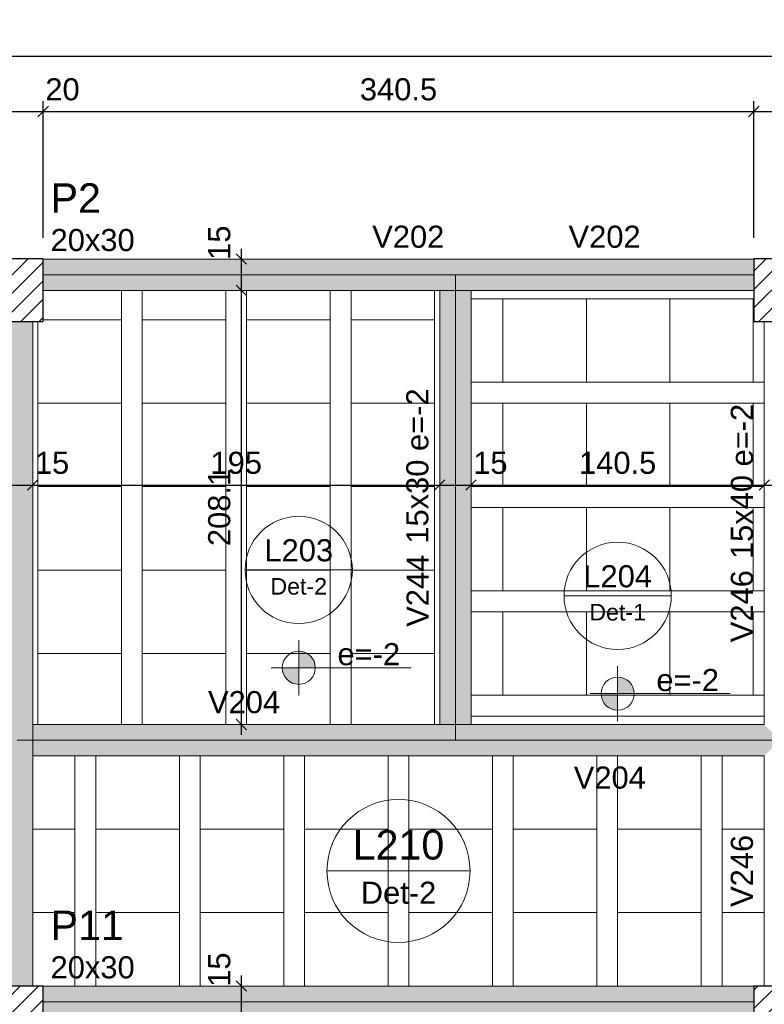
# Model space of a CAD drawing. Header units: millimetres. Extents: x 0 to 119, y 0 to 84.
# Tile 18 of 42: x 23.56 to 30.69, y 66.87 to 76.31. Entities that reach past the tile are written whole.
import ezdxf

# ---------------------------------------------------------------- set-up
doc = ezdxf.new("R2010")
doc.units = ezdxf.units.MM
doc.header["$MEASUREMENT"] = 0
doc.linetypes.add('NULL', pattern=[0])
doc.layers.get('0').update_dxf_attribs({"lineweight": 18})
for name, color, linetype, lineweight in [('FO-Cotas', 5, 'Continuous', 5), ('FO-Eixos', 5, 'Continuous', 5), ('FO-Hachura pilar que passa', 19, 'Continuous', 5), ('FO-Hachura viga', 43, 'Continuous', 5), ('FO-Hachuras das lajes', 1, 'Continuous', 20), ('FO-Pilares', 4, 'Continuous', 30), ('FO-Textos das lajes', 3, 'Continuous', 20), ('FO-Textos das vigas', 7, 'Continuous', 5), ('FO-Textos dos pilares', 7, 'Continuous', 5), ('FO-Vigas', 1, 'Continuous', 20)]:
    doc.layers.add(name, color=color, linetype=linetype, lineweight=lineweight)
doc.styles.add('Arial', font='txt')
doc.dimstyles.new('UM_50.000000', dxfattribs={"dimtxt": 0.18, "dimasz": 0.1, "dimexe": 0.1, "dimexo": 0.2, "dimgap": 0, "dimtad": 1, "dimtih": 1, "dimtoh": 1, "dimdec": 1, "dimlfac": 50, "dimzin": 0, "dimdsep": 46, "dimtxsty": 'Standard', "dimcen": 0.09, "dimdle": 0.1, "dimadec": 1, "dimazin": 2, "dimtfac": 1, "dimtdec": 4, "dimtofl": 0, "dimtmove": 0, "dimatfit": 3, "dimfxl": 1, "dimtolj": 1, "dimarcsym": 0})

# ---------------------------------------------------------------- blocks, each defined once
blk = doc.blocks.new('_Oblique')
at = {"color": 0, "linetype": 'ByBlock', "lineweight": -2}
blk.add_line((-0.5, -0.5), (0.5, 0.5), dxfattribs=at)
blk = doc.blocks.new('*D8')
at = {"layer": 'Defpoints', "color": 0}
for p in [(23.78, 75.4293), (23.38, 74.0173), (23.78, 74.0173)]:
    blk.add_point(p, dxfattribs=at)
at = {"layer": 'FO-Cotas', "color": 0, "lineweight": -2}
for p, q in [((23.38, 74.2173), (23.38, 75.5293)), ((23.78, 74.2173), (23.78, 75.5293)), ((23.28, 75.4293), (23.88, 75.4293))]:
    blk.add_line(p, q, dxfattribs=at)
at = {"layer": 'FO-Cotas', "color": 0, "lineweight": -2, "xscale": 0.1, "yscale": 0.1, "zscale": 0.1, "rotation": 180}
blk.add_blockref('_Oblique', (23.38, 75.4293), dxfattribs=at)
at = {"layer": 'FO-Cotas', "color": 0, "lineweight": -2, "xscale": 0.1, "yscale": 0.1, "zscale": 0.1}
blk.add_blockref('_Oblique', (23.78, 75.4293), dxfattribs=at)
at = {"layer": 'FO-Cotas', "color": 7, "insert": (23.9653, 75.6411), "char_height": 0.2118, "attachment_point": 5, "rotation": 0.00573, "style": 'Arial'}
blk.add_mtext('\\A1;20', dxfattribs=at)
blk = doc.blocks.new('*D9')
at = {"layer": 'Defpoints', "color": 0}
for p in [(30.59, 75.4293), (23.78, 74.0173), (30.59, 74.0173)]:
    blk.add_point(p, dxfattribs=at)
at = {"layer": 'FO-Cotas', "color": 0, "lineweight": -2}
for p, q in [((23.78, 74.2173), (23.78, 75.5293)), ((30.59, 74.2173), (30.59, 75.5293)), ((23.68, 75.4293), (30.69, 75.4293))]:
    blk.add_line(p, q, dxfattribs=at)
at = {"layer": 'FO-Cotas', "color": 0, "lineweight": -2, "xscale": 0.1, "yscale": 0.1, "zscale": 0.1, "rotation": 180}
blk.add_blockref('_Oblique', (23.78, 75.4293), dxfattribs=at)
at = {"layer": 'FO-Cotas', "color": 0, "lineweight": -2, "xscale": 0.1, "yscale": 0.1, "zscale": 0.1}
blk.add_blockref('_Oblique', (30.59, 75.4293), dxfattribs=at)
at = {"layer": 'FO-Cotas', "color": 7, "insert": (27.185, 75.6411), "char_height": 0.2118, "attachment_point": 5, "rotation": 0.00573, "style": 'Arial'}
blk.add_mtext('\\A1;340.5', dxfattribs=at)
blk = doc.blocks.new('*D10')
at = {"layer": 'Defpoints', "color": 0}
for p in [(30.99, 75.4293), (30.59, 74.0173), (30.99, 74.0173)]:
    blk.add_point(p, dxfattribs=at)
at = {"layer": 'FO-Cotas', "color": 0, "lineweight": -2}
for p, q in [((30.59, 74.2173), (30.59, 75.5293)), ((30.99, 74.2173), (30.99, 75.5293)), ((30.49, 75.4293), (31.09, 75.4293))]:
    blk.add_line(p, q, dxfattribs=at)
at = {"layer": 'FO-Cotas', "color": 0, "lineweight": -2, "xscale": 0.1, "yscale": 0.1, "zscale": 0.1, "rotation": 180}
blk.add_blockref('_Oblique', (30.59, 75.4293), dxfattribs=at)
at = {"layer": 'FO-Cotas', "color": 0, "lineweight": -2, "xscale": 0.1, "yscale": 0.1, "zscale": 0.1}
blk.add_blockref('_Oblique', (30.99, 75.4293), dxfattribs=at)
at = {"layer": 'FO-Cotas', "color": 7, "insert": (31.1753, 75.6411), "char_height": 0.2118, "attachment_point": 5, "rotation": 0.00573, "style": 'Arial'}
blk.add_mtext('\\A1;20', dxfattribs=at)
blk = doc.blocks.new('*D21')
at = {"layer": 'Defpoints', "color": 0}
for p in [(80.2372, 75.9588), (10.9366, 73.3485), (80.2372, 73.3485)]:
    blk.add_point(p, dxfattribs=at)
at = {"layer": 'FO-Cotas', "color": 0, "lineweight": -2}
for p, q in [((10.9366, 73.5485), (10.9366, 76.0588)), ((80.2372, 73.5485), (80.2372, 76.0588)), ((10.8366, 75.9588), (80.3372, 75.9588))]:
    blk.add_line(p, q, dxfattribs=at)
at = {"layer": 'FO-Cotas', "color": 0, "lineweight": -2, "xscale": 0.1, "yscale": 0.1, "zscale": 0.1, "rotation": 180}
blk.add_blockref('_Oblique', (10.9366, 75.9588), dxfattribs=at)
at = {"layer": 'FO-Cotas', "color": 0, "lineweight": -2, "xscale": 0.1, "yscale": 0.1, "zscale": 0.1}
blk.add_blockref('_Oblique', (80.2372, 75.9588), dxfattribs=at)
at = {"layer": 'FO-Cotas', "color": 7, "insert": (45.5869, 76.1706), "char_height": 0.2118, "attachment_point": 5, "rotation": 0.00573, "style": 'Arial'}
blk.add_mtext('\\A1;3465', dxfattribs=at)
blk = doc.blocks.new('*D134')
at = {"layer": 'Defpoints', "color": 0}
for p in [(23.38, 71.8485), (23.68, 71.8485), (23.68, 71.8485)]:
    blk.add_point(p, dxfattribs=at)
at = {"layer": 'FO-Cotas', "color": 0, "lineweight": -2}
blk.add_line((23.28, 71.8485), (23.78, 71.8485), dxfattribs=at)
at = {"layer": 'FO-Cotas', "color": 0, "lineweight": -2, "xscale": 0.1, "yscale": 0.1, "zscale": 0.1, "rotation": 180}
blk.add_blockref('_Oblique', (23.38, 71.8485), dxfattribs=at)
at = {"layer": 'FO-Cotas', "color": 0, "lineweight": -2, "xscale": 0.1, "yscale": 0.1, "zscale": 0.1}
blk.add_blockref('_Oblique', (23.68, 71.8485), dxfattribs=at)
at = {"layer": 'FO-Cotas', "color": 7, "insert": (23.8653, 72.0603), "char_height": 0.2118, "attachment_point": 5, "rotation": 0.00573, "style": 'Arial'}
blk.add_mtext('\\A1;15', dxfattribs=at)
blk = doc.blocks.new('*D135')
at = {"layer": 'Defpoints', "color": 0}
for p in [(23.68, 71.8485), (27.58, 71.8485), (27.58, 71.8485)]:
    blk.add_point(p, dxfattribs=at)
at = {"layer": 'FO-Cotas', "color": 0, "lineweight": -2}
blk.add_line((23.58, 71.8485), (27.68, 71.8485), dxfattribs=at)
at = {"layer": 'FO-Cotas', "color": 0, "lineweight": -2, "xscale": 0.1, "yscale": 0.1, "zscale": 0.1, "rotation": 180}
blk.add_blockref('_Oblique', (23.68, 71.8485), dxfattribs=at)
at = {"layer": 'FO-Cotas', "color": 0, "lineweight": -2, "xscale": 0.1, "yscale": 0.1, "zscale": 0.1}
blk.add_blockref('_Oblique', (27.58, 71.8485), dxfattribs=at)
at = {"layer": 'FO-Cotas', "color": 7, "insert": (25.63, 72.0603), "char_height": 0.2118, "attachment_point": 5, "rotation": 0.00573, "style": 'Arial'}
blk.add_mtext('\\A1;195', dxfattribs=at)
blk = doc.blocks.new('*D136')
at = {"layer": 'Defpoints', "color": 0}
for p in [(27.58, 71.8485), (27.88, 71.8485), (27.88, 71.8485)]:
    blk.add_point(p, dxfattribs=at)
at = {"layer": 'FO-Cotas', "color": 0, "lineweight": -2}
blk.add_line((27.48, 71.8485), (27.98, 71.8485), dxfattribs=at)
at = {"layer": 'FO-Cotas', "color": 0, "lineweight": -2, "xscale": 0.1, "yscale": 0.1, "zscale": 0.1, "rotation": 180}
blk.add_blockref('_Oblique', (27.58, 71.8485), dxfattribs=at)
at = {"layer": 'FO-Cotas', "color": 0, "lineweight": -2, "xscale": 0.1, "yscale": 0.1, "zscale": 0.1}
blk.add_blockref('_Oblique', (27.88, 71.8485), dxfattribs=at)
at = {"layer": 'FO-Cotas', "color": 7, "insert": (28.0653, 72.0603), "char_height": 0.2118, "attachment_point": 5, "rotation": 0.00573, "style": 'Arial'}
blk.add_mtext('\\A1;15', dxfattribs=at)
blk = doc.blocks.new('*D137')
at = {"layer": 'Defpoints', "color": 0}
for p in [(27.88, 71.8485), (30.69, 71.8485), (30.69, 71.8485)]:
    blk.add_point(p, dxfattribs=at)
at = {"layer": 'FO-Cotas', "color": 0, "lineweight": -2}
blk.add_line((27.78, 71.8485), (30.79, 71.8485), dxfattribs=at)
at = {"layer": 'FO-Cotas', "color": 0, "lineweight": -2, "xscale": 0.1, "yscale": 0.1, "zscale": 0.1, "rotation": 180}
blk.add_blockref('_Oblique', (27.88, 71.8485), dxfattribs=at)
at = {"layer": 'FO-Cotas', "color": 0, "lineweight": -2, "xscale": 0.1, "yscale": 0.1, "zscale": 0.1}
blk.add_blockref('_Oblique', (30.69, 71.8485), dxfattribs=at)
at = {"layer": 'FO-Cotas', "color": 7, "insert": (29.285, 72.0603), "char_height": 0.2118, "attachment_point": 5, "rotation": 0.00573, "style": 'Arial'}
blk.add_mtext('\\A1;140.5', dxfattribs=at)
blk = doc.blocks.new('*D138')
at = {"layer": 'Defpoints', "color": 0}
for p in [(30.69, 71.8485), (30.99, 71.8485), (30.99, 71.8485)]:
    blk.add_point(p, dxfattribs=at)
at = {"layer": 'FO-Cotas', "color": 0, "lineweight": -2}
blk.add_line((30.59, 71.8485), (31.09, 71.8485), dxfattribs=at)
at = {"layer": 'FO-Cotas', "color": 0, "lineweight": -2, "xscale": 0.1, "yscale": 0.1, "zscale": 0.1, "rotation": 180}
blk.add_blockref('_Oblique', (30.69, 71.8485), dxfattribs=at)
at = {"layer": 'FO-Cotas', "color": 0, "lineweight": -2, "xscale": 0.1, "yscale": 0.1, "zscale": 0.1}
blk.add_blockref('_Oblique', (30.99, 71.8485), dxfattribs=at)
at = {"layer": 'FO-Cotas', "color": 7, "insert": (31.1753, 72.0603), "char_height": 0.2118, "attachment_point": 5, "rotation": 0.00573, "style": 'Arial'}
blk.add_mtext('\\A1;15', dxfattribs=at)
blk = doc.blocks.new('*D188')
at = {"layer": 'Defpoints', "color": 0}
for p in [(25.68, 67.0457), (25.68, 67.0457), (25.68, 66.7457)]:
    blk.add_point(p, dxfattribs=at)
at = {"layer": 'FO-Cotas', "color": 0, "lineweight": -2}
blk.add_line((25.68, 66.6457), (25.68, 67.1457), dxfattribs=at)
at = {"layer": 'FO-Cotas', "color": 0, "lineweight": -2, "xscale": 0.1, "yscale": 0.1, "zscale": 0.1}
for p, rotation in [((25.68, 67.0457), 90), ((25.68, 66.7457), 270)]:
    blk.add_blockref('_Oblique', p, dxfattribs=dict(at, rotation=rotation))
at = {"layer": 'FO-Cotas', "color": 7, "insert": (25.4682, 67.203), "char_height": 0.2118, "attachment_point": 5, "rotation": 90, "style": 'Arial'}
blk.add_mtext('\\A1;15', dxfattribs=at)
blk = doc.blocks.new('*D189')
at = {"layer": 'Defpoints', "color": 0}
for p in [(25.68, 73.7145), (25.68, 73.7145), (25.68, 69.5527)]:
    blk.add_point(p, dxfattribs=at)
at = {"layer": 'FO-Cotas', "color": 0, "lineweight": -2}
blk.add_line((25.68, 69.4527), (25.68, 73.8145), dxfattribs=at)
at = {"layer": 'FO-Cotas', "color": 0, "lineweight": -2, "xscale": 0.1, "yscale": 0.1, "zscale": 0.1}
for p, rotation in [((25.68, 73.7145), 90), ((25.68, 69.5527), 270)]:
    blk.add_blockref('_Oblique', p, dxfattribs=dict(at, rotation=rotation))
at = {"layer": 'FO-Cotas', "color": 7, "insert": (25.4682, 71.6336), "char_height": 0.2118, "attachment_point": 5, "rotation": 90, "style": 'Arial'}
blk.add_mtext('\\A1;208.1', dxfattribs=at)
blk = doc.blocks.new('*D190')
at = {"layer": 'Defpoints', "color": 0}
for p in [(25.68, 74.0145), (25.68, 74.0145), (25.68, 73.7145)]:
    blk.add_point(p, dxfattribs=at)
at = {"layer": 'FO-Cotas', "color": 0, "lineweight": -2}
blk.add_line((25.68, 73.6145), (25.68, 74.1145), dxfattribs=at)
at = {"layer": 'FO-Cotas', "color": 0, "lineweight": -2, "xscale": 0.1, "yscale": 0.1, "zscale": 0.1}
for p, rotation in [((25.68, 74.0145), 90), ((25.68, 73.7145), 270)]:
    blk.add_blockref('_Oblique', p, dxfattribs=dict(at, rotation=rotation))
at = {"layer": 'FO-Cotas', "color": 7, "insert": (25.4682, 74.1718), "char_height": 0.2118, "attachment_point": 5, "rotation": 90, "style": 'Arial'}
blk.add_mtext('\\A1;15', dxfattribs=at)

msp = doc.modelspace()

# ---------------------------------------------------------------- hatches: boundary and pattern name
at = {"layer": 'FO-Hachura pilar que passa', "linetype": 'Continuous'}
h = msp.add_hatch(dxfattribs=at)
h.set_pattern_fill('ANSI31', color=19, style=0)
h.paths.add_polyline_path([(23.38, 73.4173), (23.58, 73.4173), (23.78, 73.4173), (23.78, 73.7173), (23.78, 74.0173), (23.58, 74.0173), (23.38, 74.0173), (23.38, 73.7173)])
h = msp.add_hatch(dxfattribs=at)
h.set_pattern_fill('ANSI31', color=19, style=0)
h.paths.add_polyline_path([(30.59, 73.4173), (30.79, 73.4173), (30.99, 73.4173), (30.99, 73.7173), (30.99, 74.0173), (30.79, 74.0173), (30.59, 74.0173), (30.59, 73.7173)])
h = msp.add_hatch(dxfattribs=at)
h.set_pattern_fill('ANSI31', color=19, style=0)
h.paths.add_polyline_path([(23.38, 66.4457), (23.58, 66.4457), (23.78, 66.4457), (23.78, 66.7457), (23.78, 67.0457), (23.58, 67.0457), (23.38, 67.0457), (23.38, 66.7457)])
h = msp.add_hatch(dxfattribs=at)
h.set_pattern_fill('ANSI31', color=19, style=0)
h.paths.add_polyline_path([(30.59, 66.4457), (30.79, 66.4457), (30.99, 66.4457), (30.99, 66.7457), (30.99, 67.0457), (30.79, 67.0457), (30.59, 67.0457), (30.59, 66.7457)])
at = {"layer": 'FO-Hachura viga', "linetype": 'Continuous'}
for points in [[(27.7302, 74.0145), (27.7302, 74.0145), (23.7802, 74.0145), (23.7802, 73.7145), (27.7302, 73.7145), (27.7302, 74.0145)], [(30.5902, 74.0145), (30.5902, 74.0145), (27.7302, 74.0145), (27.7302, 73.7145), (30.5902, 73.7145), (30.5902, 74.0145)], [(27.8802, 69.5525), (27.8802, 69.5525), (27.8802, 73.7145), (27.7302, 73.8645), (27.5802, 73.7145), (27.5802, 69.5525), (27.7302, 69.4025), (27.8802, 69.5525)], [(23.68, 73.4173), (23.68, 73.4173), (23.3802, 73.4173), (23.3802, 73.0925), (23.68, 73.0925), (23.68, 73.4173)], [(23.6802, 73.0925), (23.6802, 73.0925), (23.3802, 73.0925), (23.3802, 69.4025), (23.6802, 69.4025), (23.6802, 73.0925)], [(27.7302, 69.5525), (27.7302, 69.5525), (23.6802, 69.5525), (23.5302, 69.4025), (23.6802, 69.2525), (27.7302, 69.2525), (27.7302, 69.5525)], [(30.8402, 69.4025), (30.8402, 69.4025), (30.6902, 69.5525), (27.7302, 69.5525), (27.7302, 69.2525), (30.6902, 69.2525), (30.8402, 69.4025)], [(23.6802, 69.4025), (23.6802, 69.4025), (23.3802, 69.4025), (23.3802, 67.0457), (23.6802, 67.0457), (23.6802, 69.4025)], [(30.5902, 67.0457), (30.5902, 67.0457), (23.7802, 67.0457), (23.7802, 66.7457), (30.5902, 66.7457), (30.5902, 67.0457)]]:
    msp.add_hatch(color=43, dxfattribs=at).paths.add_polyline_path(points)
at = {"layer": 'FO-Textos das lajes', "linetype": 'Continuous'}
for points in [[(26.2291, 70.0969), (26.388, 70.0969), (26.3825, 70.138), (26.3667, 70.1763), (26.3414, 70.2092), (26.3085, 70.2345), (26.2702, 70.2503), (26.2291, 70.2558), (26.2291, 70.0969)], [(26.2291, 70.0969), (26.0703, 70.0969), (26.0757, 70.0558), (26.0915, 70.0175), (26.1168, 69.9846), (26.1497, 69.9593), (26.188, 69.9435), (26.2291, 69.9381), (26.2291, 70.0969)], [(29.285, 69.8488), (29.4439, 69.8488), (29.4385, 69.8899), (29.4226, 69.9282), (29.3974, 69.9611), (29.3645, 69.9863), (29.3262, 70.0022), (29.285, 70.0076), (29.285, 69.8488)], [(29.285, 69.8488), (29.1262, 69.8488), (29.1316, 69.8077), (29.1475, 69.7693), (29.1727, 69.7364), (29.2056, 69.7112), (29.2439, 69.6953), (29.285, 69.6899), (29.285, 69.8488)]]:
    msp.add_hatch(color=3, dxfattribs=at).paths.add_polyline_path(points)

# ---------------------------------------------------------------- linework, layer by layer
at = {"layer": 'FO-Eixos'}
for p, q in [((23.78, 73.8645), (27.73, 73.8645)), ((27.73, 69.4027), (27.73, 73.8645)), ((27.73, 73.8645), (30.59, 73.8645)), ((23.53, 69.4027), (27.73, 69.4027)), ((27.73, 69.4027), (30.84, 69.4027)), ((23.78, 66.8957), (30.59, 66.8957))]:
    msp.add_line(p, q, dxfattribs=at)
for points in [[(27.88, 72.8335), (28.185, 72.8335), (28.185, 73.6335), (27.88, 73.6335)], [(23.73, 73.4175), (23.73, 72.6335), (24.53, 72.6335), (24.53, 73.4335), (23.78, 73.4335)], [(27.88, 71.8335), (28.185, 71.8335), (28.185, 72.6335), (27.88, 72.6335)], [(27.88, 70.8335), (28.185, 70.8335), (28.185, 71.6335), (27.88, 71.6335)], [(27.88, 69.8335), (28.185, 69.8335), (28.185, 70.6335), (27.88, 70.6335)], [(24.53, 69.5525), (24.53, 70.2335), (23.73, 70.2335), (23.73, 69.5525)], [(25.53, 69.5525), (25.53, 70.2335), (24.73, 70.2335), (24.73, 69.5525)], [(26.53, 69.5525), (26.53, 70.2335), (25.73, 70.2335), (25.73, 69.5525)], [(27.53, 69.5525), (27.53, 70.2335), (26.73, 70.2335), (26.73, 69.5525)], [(23.68, 68.5495), (24.085, 68.5495), (24.085, 69.2525)], [(24.285, 69.2525), (24.285, 68.5495), (25.085, 68.5495), (25.085, 69.2525)], [(25.285, 69.2525), (25.285, 68.5495), (26.085, 68.5495), (26.085, 69.2525)], [(26.285, 69.2525), (26.285, 68.5495), (27.085, 68.5495), (27.085, 69.2525)], [(27.285, 69.2525), (27.285, 68.5495), (28.085, 68.5495), (28.085, 69.2525)], [(28.285, 69.2525), (28.285, 68.5495), (29.085, 68.5495), (29.085, 69.2525)], [(29.285, 69.2525), (29.285, 68.5495), (30.085, 68.5495), (30.085, 69.2525)], [(30.285, 69.2525), (30.285, 68.5495), (30.69, 68.5495)], [(23.68, 67.7495), (24.085, 67.7495), (24.085, 68.5495), (23.68, 68.5495)], [(30.69, 68.5495), (30.285, 68.5495), (30.285, 67.7495), (30.69, 67.7495)], [(24.085, 67.0455), (24.085, 67.7495), (23.68, 67.7495)], [(25.085, 67.0455), (25.085, 67.7495), (24.285, 67.7495), (24.285, 67.0455)], [(26.085, 67.0455), (26.085, 67.7495), (25.285, 67.7495), (25.285, 67.0455)], [(27.085, 67.0455), (27.085, 67.7495), (26.285, 67.7495), (26.285, 67.0455)], [(28.085, 67.0455), (28.085, 67.7495), (27.285, 67.7495), (27.285, 67.0455)], [(29.085, 67.0455), (29.085, 67.7495), (28.285, 67.7495), (28.285, 67.0455)], [(30.085, 67.0455), (30.085, 67.7495), (29.285, 67.7495), (29.285, 67.0455)], [(30.69, 67.7495), (30.285, 67.7495), (30.285, 67.0455)]]:
    msp.add_lwpolyline(points, dxfattribs=at)
for points in [[(28.185, 72.8335), (28.985, 72.8335), (28.985, 73.6335), (28.185, 73.6335), (28.185, 72.8335)], [(28.985, 72.8335), (29.785, 72.8335), (29.785, 73.6335), (28.985, 73.6335), (28.985, 72.8335)], [(29.785, 72.8335), (30.585, 72.8335), (30.585, 73.6335), (29.785, 73.6335), (29.785, 72.8335)], [(25.53, 72.6335), (25.53, 73.4335), (24.73, 73.4335), (24.73, 72.6335), (25.53, 72.6335)], [(26.53, 72.6335), (26.53, 73.4335), (25.73, 73.4335), (25.73, 72.6335), (26.53, 72.6335)], [(27.53, 72.6335), (27.53, 73.4335), (26.73, 73.4335), (26.73, 72.6335), (27.53, 72.6335)], [(24.53, 71.8335), (24.53, 72.6335), (23.73, 72.6335), (23.73, 71.8335), (24.53, 71.8335)], [(25.53, 71.8335), (25.53, 72.6335), (24.73, 72.6335), (24.73, 71.8335), (25.53, 71.8335)], [(26.53, 71.8335), (26.53, 72.6335), (25.73, 72.6335), (25.73, 71.8335), (26.53, 71.8335)], [(27.53, 71.8335), (27.53, 72.6335), (26.73, 72.6335), (26.73, 71.8335), (27.53, 71.8335)], [(28.185, 71.8335), (28.985, 71.8335), (28.985, 72.6335), (28.185, 72.6335), (28.185, 71.8335)], [(28.985, 71.8335), (29.785, 71.8335), (29.785, 72.6335), (28.985, 72.6335), (28.985, 71.8335)], [(29.785, 71.8335), (30.585, 71.8335), (30.585, 72.6335), (29.785, 72.6335), (29.785, 71.8335)], [(24.53, 71.0335), (24.53, 71.8335), (23.73, 71.8335), (23.73, 71.0335), (24.53, 71.0335)], [(25.53, 71.0335), (25.53, 71.8335), (24.73, 71.8335), (24.73, 71.0335), (25.53, 71.0335)], [(26.53, 71.0335), (26.53, 71.8335), (25.73, 71.8335), (25.73, 71.0335), (26.53, 71.0335)], [(27.53, 71.0335), (27.53, 71.8335), (26.73, 71.8335), (26.73, 71.0335), (27.53, 71.0335)], [(28.185, 70.8335), (28.985, 70.8335), (28.985, 71.6335), (28.185, 71.6335), (28.185, 70.8335)], [(28.985, 70.8335), (29.785, 70.8335), (29.785, 71.6335), (28.985, 71.6335), (28.985, 70.8335)], [(29.785, 70.8335), (30.585, 70.8335), (30.585, 71.6335), (29.785, 71.6335), (29.785, 70.8335)], [(24.53, 70.2335), (24.53, 71.0335), (23.73, 71.0335), (23.73, 70.2335), (24.53, 70.2335)], [(25.53, 70.2335), (25.53, 71.0335), (24.73, 71.0335), (24.73, 70.2335), (25.53, 70.2335)], [(26.53, 70.2335), (26.53, 71.0335), (25.73, 71.0335), (25.73, 70.2335), (26.53, 70.2335)], [(27.53, 70.2335), (27.53, 71.0335), (26.73, 71.0335), (26.73, 70.2335), (27.53, 70.2335)], [(28.185, 69.8335), (28.985, 69.8335), (28.985, 70.6335), (28.185, 70.6335), (28.185, 69.8335)], [(28.985, 69.8335), (29.785, 69.8335), (29.785, 70.6335), (28.985, 70.6335), (28.985, 69.8335)], [(29.785, 69.8335), (30.585, 69.8335), (30.585, 70.6335), (29.785, 70.6335), (29.785, 69.8335)], [(25.085, 67.7495), (25.085, 68.5495), (24.285, 68.5495), (24.285, 67.7495), (25.085, 67.7495)], [(26.085, 67.7495), (26.085, 68.5495), (25.285, 68.5495), (25.285, 67.7495), (26.085, 67.7495)], [(27.085, 67.7495), (27.085, 68.5495), (26.285, 68.5495), (26.285, 67.7495), (27.085, 67.7495)], [(28.085, 67.7495), (28.085, 68.5495), (27.285, 68.5495), (27.285, 67.7495), (28.085, 67.7495)], [(29.085, 67.7495), (29.085, 68.5495), (28.285, 68.5495), (28.285, 67.7495), (29.085, 67.7495)], [(30.085, 67.7495), (30.085, 68.5495), (29.285, 68.5495), (29.285, 67.7495), (30.085, 67.7495)]]:
    msp.add_lwpolyline(points, close=True, dxfattribs=at)
at = {"layer": 'FO-Hachuras das lajes'}
for p, q in [((24.53, 73.4175), (24.53, 73.7145)), ((24.73, 73.4175), (24.73, 73.7145)), ((25.53, 73.4175), (25.53, 73.7145)), ((25.73, 73.4175), (25.73, 73.7145)), ((26.53, 73.4175), (26.53, 73.7145)), ((26.73, 73.4175), (26.73, 73.7145)), ((27.53, 73.4175), (27.53, 73.7145)), ((27.88, 73.6335), (30.59, 73.6335)), ((23.73, 69.5525), (23.73, 73.4175)), ((24.53, 69.5525), (24.53, 73.4175)), ((24.73, 69.5525), (24.73, 73.4175)), ((25.53, 69.5525), (25.53, 73.4175)), ((25.73, 69.5525), (25.73, 73.4175)), ((26.53, 69.5525), (26.53, 73.4175)), ((26.73, 69.5525), (26.73, 73.4175)), ((27.53, 69.5525), (27.53, 73.4175)), ((27.88, 72.8335), (30.59, 72.8335)), ((30.59, 72.8335), (30.69, 72.8335)), ((27.88, 72.6335), (30.59, 72.6335)), ((30.59, 72.6335), (30.69, 72.6335)), ((27.88, 71.8335), (30.59, 71.8335)), ((30.59, 71.8335), (30.69, 71.8335)), ((27.88, 71.6335), (30.59, 71.6335)), ((30.59, 71.6335), (30.69, 71.6335)), ((27.88, 70.8335), (30.59, 70.8335)), ((30.59, 70.8335), (30.69, 70.8335)), ((27.88, 70.6335), (30.59, 70.6335)), ((30.59, 70.6335), (30.69, 70.6335)), ((27.88, 69.8335), (30.59, 69.8335)), ((30.59, 69.8335), (30.69, 69.8335)), ((27.88, 69.6335), (30.59, 69.6335)), ((30.59, 69.6335), (30.69, 69.6335)), ((24.085, 67.0455), (24.085, 69.2525)), ((24.285, 67.0455), (24.285, 69.2525)), ((25.085, 67.0455), (25.085, 69.2525)), ((25.285, 67.0455), (25.285, 69.2525)), ((26.085, 67.0455), (26.085, 69.2525)), ((26.285, 67.0455), (26.285, 69.2525)), ((27.085, 67.0455), (27.085, 69.2525)), ((27.285, 67.0455), (27.285, 69.2525)), ((28.085, 67.0455), (28.085, 69.2525)), ((28.285, 67.0455), (28.285, 69.2525)), ((29.085, 67.0455), (29.085, 69.2525)), ((29.285, 67.0455), (29.285, 69.2525)), ((30.085, 67.0455), (30.085, 69.2525)), ((30.285, 67.0455), (30.285, 69.2525))]:
    msp.add_line(p, q, dxfattribs=at)
at = {"layer": 'FO-Pilares'}
for points in [[(23.38, 73.4173), (23.58, 73.4173), (23.78, 73.4173), (23.78, 73.7173), (23.78, 74.0173), (23.58, 74.0173), (23.38, 74.0173), (23.38, 73.7173), (23.38, 73.4173)], [(30.59, 73.4173), (30.79, 73.4173), (30.99, 73.4173), (30.99, 73.7173), (30.99, 74.0173), (30.79, 74.0173), (30.59, 74.0173), (30.59, 73.7173), (30.59, 73.4173)], [(23.38, 66.4457), (23.58, 66.4457), (23.78, 66.4457), (23.78, 66.7457), (23.78, 67.0457), (23.58, 67.0457), (23.38, 67.0457), (23.38, 66.7457), (23.38, 66.4457)], [(30.59, 66.4457), (30.79, 66.4457), (30.99, 66.4457), (30.99, 66.7457), (30.99, 67.0457), (30.79, 67.0457), (30.59, 67.0457), (30.59, 66.7457), (30.59, 66.4457)]]:
    msp.add_lwpolyline(points, close=True, dxfattribs=at)
at = {"layer": 'FO-Textos das lajes'}
for p, q in [((25.7151, 71.0346), (26.7432, 71.0346)), ((28.771, 70.7864), (29.7991, 70.7864)), ((26.2291, 70.3617), (26.2291, 69.8322)), ((25.9644, 70.0969), (26.4939, 70.0969)), ((26.4939, 70.0969), (27.3076, 70.0969)), ((29.285, 70.1135), (29.285, 69.584)), ((29.0203, 69.8488), (29.5498, 69.8488)), ((29.5498, 69.8488), (30.3636, 69.8488)), ((26.4996, 68.1492), (27.8704, 68.1492))]:
    msp.add_line(p, q, dxfattribs=at)
for centre, radius in [((26.2291, 71.0346), 0.5141), ((29.285, 70.7864), 0.5141), ((26.2291, 70.0969), 0.1588), ((29.285, 69.8488), 0.1588), ((27.185, 68.1492), 0.6854)]:
    msp.add_circle(centre, radius, dxfattribs=at)
at = {"layer": 'FO-Vigas'}
for p, q in [((23.78, 74.0145), (27.73, 74.0145)), ((27.73, 74.0145), (30.59, 74.0145)), ((23.78, 73.7145), (27.73, 73.7145)), ((27.58, 69.5527), (27.58, 73.7145)), ((27.73, 73.7145), (30.59, 73.7145)), ((27.88, 69.5527), (27.88, 73.7145)), ((23.68, 73.0927), (23.68, 73.4173)), ((30.69, 69.5527), (30.69, 73.4173)), ((23.68, 69.4027), (23.68, 73.0927)), ((23.68, 69.5527), (27.73, 69.5527)), ((27.73, 69.5527), (30.69, 69.5527)), ((23.68, 67.0457), (23.68, 69.4027)), ((23.68, 69.2527), (27.73, 69.2527)), ((27.73, 69.2527), (30.69, 69.2527)), ((30.69, 67.0457), (30.69, 69.2527)), ((23.78, 67.0457), (30.59, 67.0457))]:
    msp.add_line(p, q, dxfattribs=at)

# ---------------------------------------------------------------- texts
at = {"layer": 'FO-Textos das lajes', "linetype": 'NULL', "line_spacing_factor": 0.798, "style": 'Arial'}
for s, insert, char_height, width, attachment_point in [('L203', (26.229, 71.1144), 0.2118, 1.290273, 8), ('L204', (29.285, 70.8654), 0.2118, 1.290273, 8), ('Det-2', (26.229, 70.7959), 0.15885, 1.075937, 8), ('Det-1', (29.285, 70.5479), 0.15885, 1.075937, 8), ('e=-2', (26.6, 70.1184), 0.2118, 1.176992, 7), ('e=-2', (29.656, 69.8704), 0.2118, 1.176992, 7), ('L210', (27.185, 68.2547), 0.2824, 1.735195, 8), ('Det-2', (27.185, 67.8314), 0.2118, 1.418281, 8)]:
    msp.add_mtext(s, dxfattribs=dict(at, insert=insert, char_height=char_height, width=width, attachment_point=attachment_point))
at = {"layer": 'FO-Textos das vigas', "linetype": 'NULL', "char_height": 0.2118, "width": 1.354561, "line_spacing_factor": 0.798, "style": 'Arial'}
for s, insert, attachment_point in [('V202', (27.624, 74.1204), 9), ('V202', (29.16, 74.1204), 8), ('V204', (25.705, 69.6584), 8), ('V204', (29.21, 68.9354), 8)]:
    msp.add_mtext(s, dxfattribs=dict(at, insert=insert, attachment_point=attachment_point))
at = {"layer": 'FO-Textos das vigas', "linetype": 'NULL', "char_height": 0.2118, "rotation": 90.00021, "line_spacing_factor": 0.798, "style": 'Arial'}
for s, insert, width, attachment_point in [('15x30 e=-2', (27.4741, 71.2865), 2.918408, 7), ('15x40 e=-2', (30.5841, 71.1385), 2.918408, 7), ('V244', (27.4741, 71.1805), 1.354561, 9), ('V246', (30.5841, 71.0325), 1.354561, 9), ('V246', (30.5841, 68.1495), 1.354561, 8)]:
    msp.add_mtext(s, dxfattribs=dict(at, insert=insert, width=width, attachment_point=attachment_point))
at = {"layer": 'FO-Textos dos pilares', "linetype": 'NULL', "attachment_point": 7, "line_spacing_factor": 0.798, "style": 'Arial'}
for s, insert, char_height, width in [('P2', (23.851, 74.4587), 0.2824, 0.954053), ('20x30', (23.851, 74.0884), 0.2118, 1.580273), ('P11', (23.851, 67.4867), 0.2824, 1.387852), ('20x30', (23.851, 67.1164), 0.2118, 1.580273)]:
    msp.add_mtext(s, dxfattribs=dict(at, insert=insert, char_height=char_height, width=width))

# ---------------------------------------------------------------- dimensions: what is measured, and where the dimension line sits
at = {"layer": 'FO-Cotas'}
for base, p1, p2, override, picture, middle in [((80.2372, 75.9588), (10.9366, 73.3485), (80.2372, 73.3485), {"dimtxt": 0.2118, "dimasz": 0.1, "dimexe": 0.1, "dimexo": 0.2, "dimtad": 1, "dimtih": 0, "dimtoh": 0, "dimdec": 1, "dimlfac": 50, "dimzin": 8, "dimtxsty": 'Arial', "dimblk": 'Oblique', "dimblk1": 'Oblique', "dimblk2": 'Oblique', "dimsah": 1, "dimdle": 0.1, "dimse1": 0, "dimse2": 0, "dimclrt": 7, "dimadec": 1, "dimazin": 3, "dimtmove": 2, "dimldrblk": 'Oblique'}, '*D21', (45.5869, 76.1706)), ((23.78, 75.4293), (23.38, 74.0173), (23.78, 74.0173), {"dimtxt": 0.2118, "dimasz": 0.1, "dimexe": 0.1, "dimexo": 0.2, "dimtad": 1, "dimtih": 0, "dimtoh": 0, "dimdec": 1, "dimlfac": 50, "dimzin": 8, "dimtxsty": 'Arial', "dimblk": 'Oblique', "dimblk1": 'Oblique', "dimblk2": 'Oblique', "dimsah": 1, "dimdle": 0.1, "dimse1": 0, "dimse2": 0, "dimclrt": 7, "dimadec": 1, "dimazin": 3, "dimtmove": 2, "dimldrblk": 'Oblique'}, '*D8', (23.9653, 75.6411)), ((30.59, 75.4293), (23.78, 74.0173), (30.59, 74.0173), {"dimtxt": 0.2118, "dimasz": 0.1, "dimexe": 0.1, "dimexo": 0.2, "dimtad": 1, "dimtih": 0, "dimtoh": 0, "dimdec": 1, "dimlfac": 50, "dimzin": 8, "dimtxsty": 'Arial', "dimblk": 'Oblique', "dimblk1": 'Oblique', "dimblk2": 'Oblique', "dimsah": 1, "dimdle": 0.1, "dimse1": 0, "dimse2": 0, "dimclrt": 7, "dimadec": 1, "dimazin": 3, "dimtmove": 2, "dimldrblk": 'Oblique'}, '*D9', (27.185, 75.6411)), ((30.99, 75.4293), (30.59, 74.0173), (30.99, 74.0173), {"dimtxt": 0.2118, "dimasz": 0.1, "dimexe": 0.1, "dimexo": 0.2, "dimtad": 1, "dimtih": 0, "dimtoh": 0, "dimdec": 1, "dimlfac": 50, "dimzin": 8, "dimtxsty": 'Arial', "dimblk": 'Oblique', "dimblk1": 'Oblique', "dimblk2": 'Oblique', "dimsah": 1, "dimdle": 0.1, "dimse1": 0, "dimse2": 0, "dimclrt": 7, "dimadec": 1, "dimazin": 3, "dimtmove": 2, "dimldrblk": 'Oblique'}, '*D10', (31.1753, 75.6411)), ((23.68, 71.8485), (23.38, 71.8485), (23.68, 71.8485), {"dimtxt": 0.2118, "dimasz": 0.1, "dimexe": 0.1, "dimexo": 0.2, "dimtad": 1, "dimtih": 0, "dimtoh": 0, "dimdec": 1, "dimlfac": 50, "dimzin": 8, "dimtxsty": 'Arial', "dimblk": 'Oblique', "dimblk1": 'Oblique', "dimblk2": 'Oblique', "dimsah": 1, "dimdle": 0.1, "dimse1": 1, "dimse2": 1, "dimclrt": 7, "dimadec": 1, "dimazin": 3, "dimtmove": 2, "dimldrblk": 'Oblique'}, '*D134', (23.8653, 72.0603)), ((27.58, 71.8485), (23.68, 71.8485), (27.58, 71.8485), {"dimtxt": 0.2118, "dimasz": 0.1, "dimexe": 0.1, "dimexo": 0.2, "dimtad": 1, "dimtih": 0, "dimtoh": 0, "dimdec": 1, "dimlfac": 50, "dimzin": 8, "dimtxsty": 'Arial', "dimblk": 'Oblique', "dimblk1": 'Oblique', "dimblk2": 'Oblique', "dimsah": 1, "dimdle": 0.1, "dimse1": 1, "dimse2": 1, "dimclrt": 7, "dimadec": 1, "dimazin": 3, "dimtmove": 2, "dimldrblk": 'Oblique'}, '*D135', (25.63, 72.0603)), ((27.88, 71.8485), (27.58, 71.8485), (27.88, 71.8485), {"dimtxt": 0.2118, "dimasz": 0.1, "dimexe": 0.1, "dimexo": 0.2, "dimtad": 1, "dimtih": 0, "dimtoh": 0, "dimdec": 1, "dimlfac": 50, "dimzin": 8, "dimtxsty": 'Arial', "dimblk": 'Oblique', "dimblk1": 'Oblique', "dimblk2": 'Oblique', "dimsah": 1, "dimdle": 0.1, "dimse1": 1, "dimse2": 1, "dimclrt": 7, "dimadec": 1, "dimazin": 3, "dimtmove": 2, "dimldrblk": 'Oblique'}, '*D136', (28.0653, 72.0603)), ((30.69, 71.8485), (27.88, 71.8485), (30.69, 71.8485), {"dimtxt": 0.2118, "dimasz": 0.1, "dimexe": 0.1, "dimexo": 0.2, "dimtad": 1, "dimtih": 0, "dimtoh": 0, "dimdec": 1, "dimlfac": 50, "dimzin": 8, "dimtxsty": 'Arial', "dimblk": 'Oblique', "dimblk1": 'Oblique', "dimblk2": 'Oblique', "dimsah": 1, "dimdle": 0.1, "dimse1": 1, "dimse2": 1, "dimclrt": 7, "dimadec": 1, "dimazin": 3, "dimtmove": 2, "dimldrblk": 'Oblique'}, '*D137', (29.285, 72.0603)), ((30.99, 71.8485), (30.69, 71.8485), (30.99, 71.8485), {"dimtxt": 0.2118, "dimasz": 0.1, "dimexe": 0.1, "dimexo": 0.2, "dimtad": 1, "dimtih": 0, "dimtoh": 0, "dimdec": 1, "dimlfac": 50, "dimzin": 8, "dimtxsty": 'Arial', "dimblk": 'Oblique', "dimblk1": 'Oblique', "dimblk2": 'Oblique', "dimsah": 1, "dimdle": 0.1, "dimse1": 1, "dimse2": 1, "dimclrt": 7, "dimadec": 1, "dimazin": 3, "dimtmove": 2, "dimldrblk": 'Oblique'}, '*D138', (31.1753, 72.0603))]:
    dim = msp.add_linear_dim(base=base, p1=p1, p2=p2, dimstyle='UM_50.000000', override=override, dxfattribs=at)
    dim.commit()
    dim.dimension.update_dxf_attribs({"geometry": picture, "text_midpoint": middle, "dimtype": 160, "text_rotation": 0.00573})
for base, p1, p2, picture, middle in [((25.68, 74.0145), (25.68, 73.7145), (25.68, 74.0145), '*D190', (25.4682, 74.1718)), ((25.68, 73.7145), (25.68, 69.5527), (25.68, 73.7145), '*D189', (25.4682, 71.6336)), ((25.68, 67.0457), (25.68, 66.7457), (25.68, 67.0457), '*D188', (25.4682, 67.203))]:
    dim = msp.add_linear_dim(base=base, p1=p1, p2=p2, angle=90, dimstyle='UM_50.000000', override={"dimtxt": 0.2118, "dimasz": 0.1, "dimexe": 0.1, "dimexo": 0.2, "dimtad": 1, "dimtih": 0, "dimtoh": 0, "dimdec": 1, "dimlfac": 50, "dimzin": 8, "dimtxsty": 'Arial', "dimblk": 'Oblique', "dimblk1": 'Oblique', "dimblk2": 'Oblique', "dimsah": 1, "dimdle": 0.1, "dimse1": 1, "dimse2": 1, "dimclrt": 7, "dimadec": 1, "dimazin": 3, "dimtmove": 2, "dimldrblk": 'Oblique'}, dxfattribs=at)
    dim.commit()
    dim.dimension.update_dxf_attribs({"geometry": picture, "text_midpoint": middle, "dimtype": 160, "text_rotation": 90})

doc.saveas('drawing.dxf')
